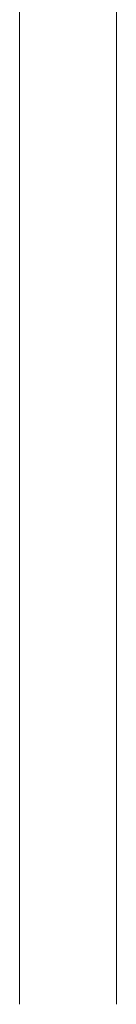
# Model space of a CAD drawing. Header units: millimetres. Extents: x 0 to 210, y 0 to 297.
# Tile 10 of 24: x 108 to 115, y 116 to 190. Entities that reach past the tile are written whole.
import ezdxf

# ---------------------------------------------------------------- set-up
doc = ezdxf.new("R2010")
doc.units = ezdxf.units.MM

msp = doc.modelspace()

# ---------------------------------------------------------------- linework, layer by layer
at = {"color": 179, "linetype": 'Continuous', "lineweight": 15}
for p, q in [((107.951, 202.418), (107.951, 144.048)), ((115.284, 144.048), (115.284, 202.418))]:
    msp.add_line(p, q, dxfattribs=at)
for points, knots in [([(107.951, 144.048), (107.951, 143.293), (107.951, 141.794), (107.951, 139.584), (107.951, 137.382), (107.951, 135.256), (107.951, 133.133), (107.951, 131.058), (107.951, 128.934), (107.951, 126.701), (107.951, 124.42), (107.951, 122.381), (107.951, 120.55), (107.951, 118.925), (107.951, 117.305), (107.951, 116.271), (107.951, 115.751)], [0, 0, 0, 0, 0.079507, 0.157833, 0.234559, 0.310551, 0.384789, 0.457912, 0.530089, 0.611926, 0.692418, 0.771779, 0.830009, 0.886969, 0.943174, 1, 1, 1, 1]), ([(115.284, 115.751), (115.284, 116.133), (115.284, 116.914), (115.284, 118.253), (115.284, 119.773), (115.284, 121.481), (115.284, 123.297), (115.284, 125.228), (115.284, 127.17), (115.284, 129.097), (115.284, 130.971), (115.284, 132.942), (115.284, 135.016), (115.284, 137.134), (115.284, 139.376), (115.284, 141.675), (115.284, 143.248), (115.284, 144.048)], [0, 0, 0, 0, 0.041997, 0.0857894, 0.1416268, 0.2018218, 0.2665619, 0.3354203, 0.4078734, 0.4714183, 0.5384124, 0.6080769, 0.6803899, 0.7561715, 0.834366, 0.9157642, 1, 1, 1, 1])]:
    msp.add_open_spline(points, degree=3, knots=knots, dxfattribs=at)

doc.saveas('drawing.dxf')
